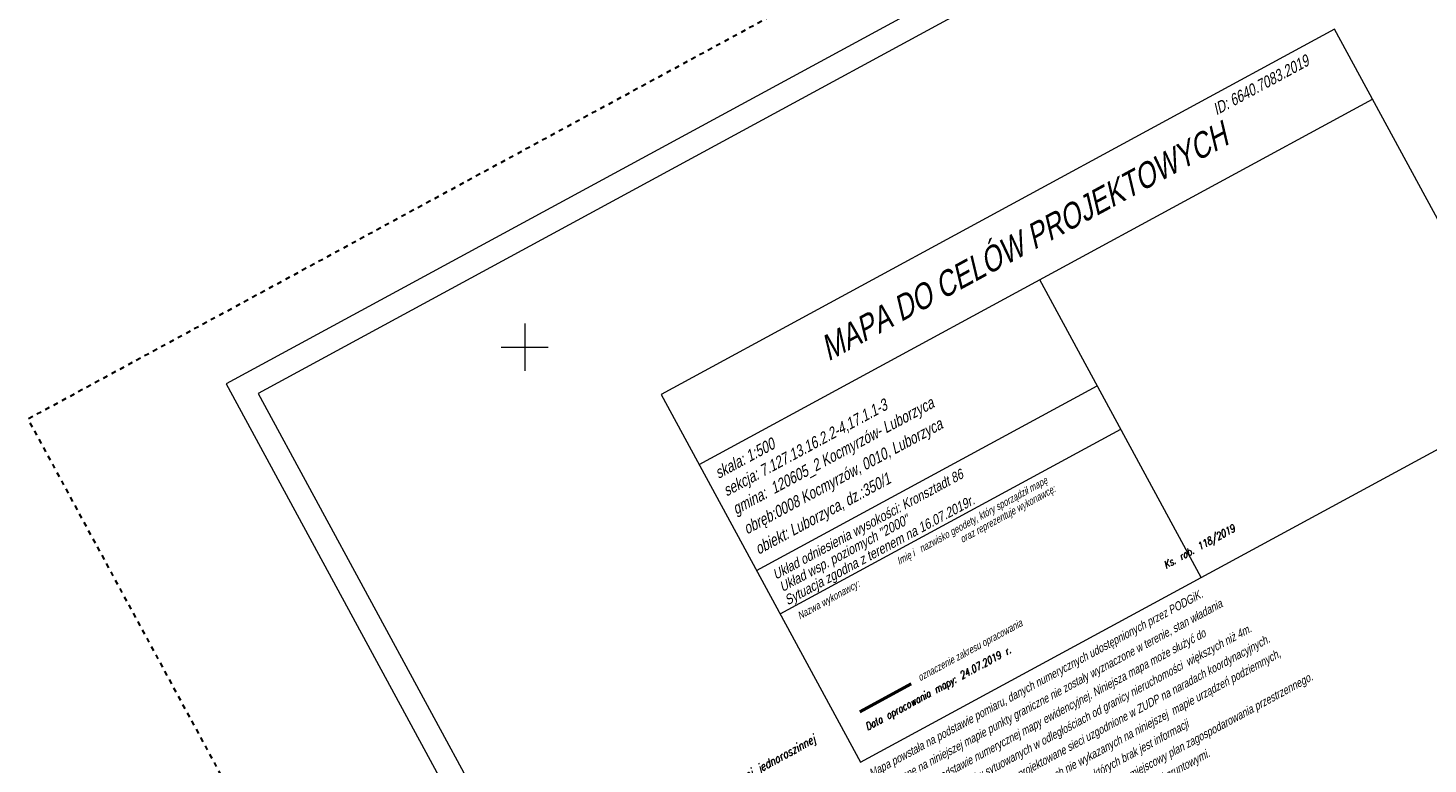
# Model space of a CAD drawing. Header units: metres. Extents: x 7437397 to 7437776, y 5556446 to 5556944.
# Tile 14 of 45: x 7437397 to 7437546, y 5556756 to 5556834. Entities that reach past the tile are written whole.
import ezdxf
from ezdxf.enums import TextEntityAlignment as Align

# ---------------------------------------------------------------- set-up
doc = ezdxf.new("R2010")
doc.units = ezdxf.units.M
doc.header["$MEASUREMENT"] = 0
doc.linetypes.add('PTRW01_01-500', pattern=[1, 0.5, -0.5])
for name, color, linetype, lineweight in [('_arkusz', 7, 'Continuous', 13), ('Warstwa 1', 250, 'Continuous', 5), ('Warstwa 2', 250, 'Continuous', 5), ('Warstwa 3', 250, 'Continuous', 5)]:
    doc.layers.add(name, color=color, linetype=linetype, lineweight=lineweight)
doc.styles.get("Standard").update_dxf_attribs({"font": 'txt.shx', "width": 0.75})
doc.styles.add('Style-WORKING_1250 I 0.26180', font='WORKING_1250.shx', dxfattribs={"oblique": 15})

msp = doc.modelspace()

# ---------------------------------------------------------------- linework, layer by layer
at = {"layer": '_arkusz', "flags": 128}
for points in [[(7437515.216, 5556617.416), (7437771.128, 5556756.173), (7437674.245, 5556934.858), (7437418.332, 5556796.101), (7437515.216, 5556617.416)], [(7437515.216, 5556617.416), (7437771.128, 5556756.173), (7437674.245, 5556934.858), (7437418.332, 5556796.101), (7437515.216, 5556617.416)], [(7437516.222, 5556620.805), (7437767.739, 5556757.179), (7437673.239, 5556931.468), (7437421.721, 5556795.095), (7437516.222, 5556620.805)], [(7437516.222, 5556620.805), (7437767.739, 5556757.179), (7437673.239, 5556931.468), (7437421.721, 5556795.095), (7437516.222, 5556620.805)]]:
    msp.add_lwpolyline(points, close=True, dxfattribs=at)
at = {"layer": 'Defpoints', "color": 6, "linetype": 'Continuous', "lineweight": 0}
for p, q in [((7437535.947, 5556833.737), (7437464.467, 5556794.98)), ((7437557.103, 5556794.717), (7437535.947, 5556833.737)), ((7437468.503, 5556787.536), (7437539.983, 5556826.293)), ((7437464.467, 5556794.98), (7437485.623, 5556755.96)), ((7437474.591, 5556776.303), (7437510.75, 5556795.909)), ((7437485.623, 5556755.96), (7437557.103, 5556794.717)), ((7437477.094, 5556771.688), (7437513.253, 5556791.293))]:
    msp.add_line(p, q, dxfattribs=at)
at = {"layer": 'Defpoints', "color": 6, "linetype": 'Continuous', "lineweight": 0, "flags": 128}
msp.add_lwpolyline([(7437521.782, 5556775.566), (7437504.662, 5556807.141)], dxfattribs=at)
at = {"layer": 'Warstwa 1', "color": 207, "linetype": 'Continuous', "lineweight": 53, "true_color": 0x6e1e6e}
msp.add_line((7437485.563, 5556761.309), (7437491.009, 5556764.262), dxfattribs=at)
at = {"layer": 'Warstwa 2', "color": 5, "linetype": 'PTRW01_01-500', "lineweight": 30, "flags": 128}
msp.add_lwpolyline([(7437497.381, 5556607.746), (7437776.307, 5556758.981), (7437676.21, 5556943.59), (7437397.285, 5556792.356), (7437497.381, 5556607.746)], close=True, dxfattribs=at)
at = {"layer": 'Warstwa 3', "color": 7, "linetype": 'Continuous', "lineweight": 0}
for p, q in [((7437450, 5556802.5), (7437450, 5556797.5)), ((7437447.5, 5556800), (7437452.5, 5556800))]:
    msp.add_line(p, q, dxfattribs=at)

# ---------------------------------------------------------------- texts
at = {"layer": 'Defpoints', "color": 6, "linetype": 'Continuous', "lineweight": 53, "style": 'Style-WORKING_1250 I 0.26180', "oblique": 15, "width": 0.8}
msp.add_text('MAPA DO CELÓW PROJEKTOWYCH', height=2.625, rotation=28.46675, dxfattribs=at).set_placement((7437502.936, 5556811.19), align=Align.MIDDLE_CENTER)
at = {"layer": 'Defpoints', "color": 6, "linetype": 'Continuous', "lineweight": 40, "style": 'Style-WORKING_1250 I 0.26180', "oblique": 15, "width": 0.785714}
msp.add_text('skala: 1:500', height=1.225, rotation=28.46675, dxfattribs=at).set_placement((7437470.567, 5556786.004))
at = {"layer": 'Defpoints', "color": 6, "linetype": 'Continuous', "lineweight": 13, "style": 'Style-WORKING_1250 I 0.26180', "oblique": 15, "width": 0.8}
for s, p in [('Nazwa wykonawcy:                    Imię i   nazwisko geodety, który sporządził mapę', (7437479.187, 5556771.084)), ('oraz reprezentuje wykonawcę:', (7437496.44, 5556779.208))]:
    msp.add_text(s, height=0.7875, rotation=28.82666, dxfattribs=at).set_placement(p)
at = {"layer": 'Defpoints', "color": 6, "linetype": 'Continuous', "lineweight": 0, "oblique": 15, "width": 0.8}
msp.add_text('Data opracowania mapy: 24.07.2019 r.                            Ks. rob. 118/2019', height=0.7875, rotation=28.46675, dxfattribs=at).set_placement((7437486.367, 5556759.304))
at = {"layer": 'Defpoints', "color": 6, "linetype": 'Continuous', "lineweight": 0, "style": 'Style-WORKING_1250 I 0.26180', "oblique": 15, "width": 0.8}
msp.add_text('oznaczenie zakresu opracowania', height=0.7875, rotation=28.46675, dxfattribs=at).set_placement((7437491.952, 5556764.53))
at = {"layer": 'Defpoints', "color": 6, "linetype": 'Continuous', "lineweight": 13, "oblique": 15, "width": 0.8}
msp.add_text('- tereny zabudowy mieszkaniowej jednoroszinnej', height=0.89161, rotation=28.71721, dxfattribs=at).set_placement((7437459.016, 5556747.126), align=Align.TOP_LEFT)
at = {"layer": 'Defpoints', "color": 6, "linetype": 'Continuous', "lineweight": 30, "attachment_point": 7, "rotation": 28.46675, "line_spacing_factor": 0.6}
for s, insert, char_height in [('\\FWORKING_1250;\\Q15;\\H1x;\\W0.785714;ID: 6640.7083.2019', (7437523.423, 5556824.555), 1.225), ('\\FWORKING_1250;\\Q15;\\H1x;\\W0.833333;Sytuacja zgodna z terenem na 16.07.2019r.', (7437478.046, 5556772.308), 1.05)]:
    msp.add_mtext(s, dxfattribs=dict(at, insert=insert, char_height=char_height))
at = {"layer": 'Defpoints', "color": 6, "linetype": 'Continuous', "lineweight": 40, "char_height": 1.225, "attachment_point": 7, "rotation": 28.46675, "line_spacing_factor": 0.6}
for s, insert in [('\\FWORKING_1250;\\Q15;\\H1x;\\W0.785714;sekcja: 7.127.13.16.2.2-4,17.1.1-3', (7437471.614, 5556783.809)), ('\\FWORKING_1250;\\Q15;\\H1x;\\W0.785714;gmina:  120605_2 Kocmyrzów- Luborzyca', (7437472.603, 5556781.874)), ('\\FWORKING_1250;\\Q15;\\H1x;\\W0.785714;obręb:0008 Kocmyrzów, 0010, Luborzyca', (7437473.767, 5556779.775)), ('\\FWORKING_1250;\\Q15;\\H1x;\\W0.785714;obiekt: Luborzyca, dz.:350/1', (7437474.986, 5556777.63))]:
    msp.add_mtext(s, dxfattribs=dict(at, insert=insert))
at = {"layer": 'Defpoints', "color": 6, "linetype": 'Continuous', "lineweight": 30, "insert": (7437477.498, 5556773.722), "char_height": 1.05, "attachment_point": 7, "rotation": 28.46675, "line_spacing_factor": 0.85, "style": 'Style-WORKING_1250 I 0.26180'}
msp.add_mtext('\\H1x;\\W0.833335;Układ odniesienia wysokości: Kronsztadt 86\\PUkład wsp. poziomych "2000"\\P', dxfattribs=at)
at = {"layer": 'Defpoints', "color": 6, "linetype": 'Continuous', "lineweight": 13, "insert": (7437494.211, 5556740.714), "char_height": 0.9, "attachment_point": 7, "rotation": 28.59167, "line_spacing_factor": 1.266667, "style": 'Style-WORKING_1250 I 0.26180'}
msp.add_mtext('\\H1x;\\W0.8;Mapa powstała na podstawie pomiaru, danych numerycznych udostępnionych przez PODGiK.\\PWykazane na niniejszej mapie punkty graniczne nie zostały wyznaczone w terenie, stan władania \\Pwkreślono na podstawie numerycznej mapy ewidencyjnej. Niniejsza mapa może służyć do \\Pprojektowania budynków sytuowanych w odległościach od granicy nieruchomości  większych niż 4m. \\PW zakresie mapy nie występują projektowane sieci uzgodnione w ZUDP na naradach koordynacyjnych. \\PNie wyklucza się istnienia w terenie innych nie wykazanych na niniejszej  mapie urządzeń podziemnych, \\Pktóre nie były zgłoszonedo inwentaryzacji   lub o których brak jest informacji  \\Pw instytucjach branżowych. W zakresie mapy występuje miejscowy plan zagospodarowania przestrzennego. \\PMapa została wykonana bez ustalenia obciążeń służebnościami gruntowymi.', dxfattribs=at)

doc.saveas('drawing.dxf')
